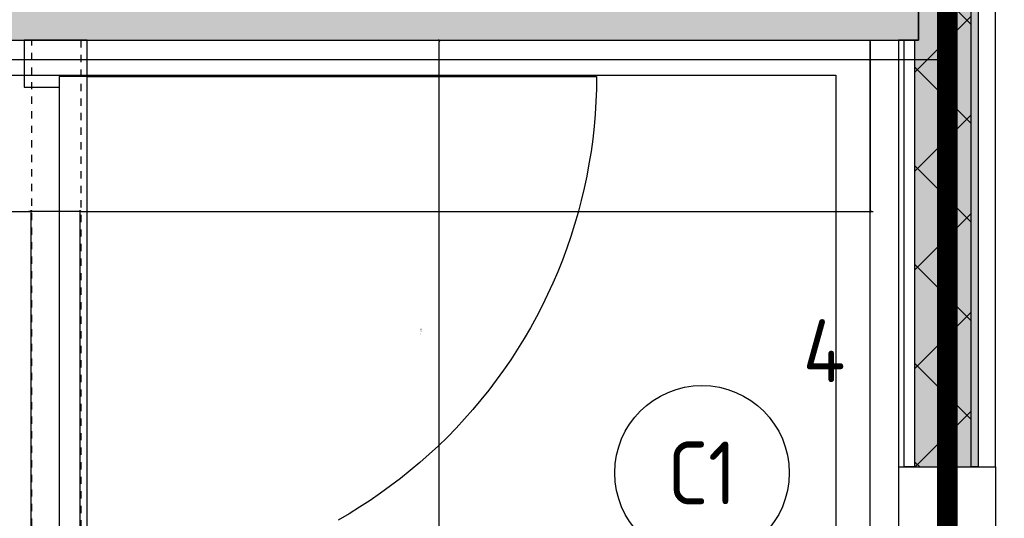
# Model space of a CAD drawing. Header units: millimetres. Extents: x -38031 to 110605, y -30229 to 92226.
# Tile 76 of 194: x 13721 to 15132, y 28615 to 29329. Entities that reach past the tile are written whole.
import ezdxf
from ezdxf.enums import TextEntityAlignment as Align

# ---------------------------------------------------------------- set-up
doc = ezdxf.new("R2010")
doc.units = ezdxf.units.MM
doc.header["$LTSCALE"] = 50
doc.set_wipeout_variables(frame=1)
for name, pattern in [('HIDDEN', [9.525, 6.35, -3.175]), ('PHANTOM', [63.5, 31.75, -6.35, 6.35, -6.35, 6.35, -6.35]), ('STYLE_01', [0.41664, 0.20828, -0.20836])]:
    doc.linetypes.add(name, pattern=pattern)
for name, color, linetype in [('AL$1A---_ALGEMEEN', 8, 'Continuous'), ('AM$1A---_ARCERING', 8, 'Continuous'), ('AT$1A---_TEKST025', 8, 'Continuous'), ('BOUWKUNDIG', 8, 'Continuous'), ('brandscheiding', 5, 'HIDDEN'), ('EL6311--', 3, 'Continuous'), ('Kastenscheiding', 4, 'PHANTOM')]:
    doc.layers.add(name, color=color, linetype=linetype)
doc.styles.add('Arial', font='ARIAL.TTF')
doc.styles.add('BURO-018', font='iso.shx', dxfattribs={"height": 90})
doc.dimstyles.new('VyA', dxfattribs={"dimtxt": 2.272868, "dimasz": 2.120801, "dimexe": 1.5, "dimexo": 1.59, "dimgap": 0.5, "dimtad": 1, "dimdec": 0, "dimzin": 11, "dimtxsty": 'Arial', "dimblk": 'VW_SLASH', "dimcen": 0, "dimdle": 1, "dimazin": 0, "dimtfac": 0.8, "dimtdec": 0, "dimtix": 1, "dimtmove": 0, "dimatfit": 0, "dimldrblk": 'VW_FILLEDARROW', "dimfxl": 0, "dimfrac": 2, "dimtolj": 1, "dimtzin": 11, "dimarcsym": 0})

# ---------------------------------------------------------------- blocks, each defined once
blk = doc.blocks.new('1115B3A')
at = {"color": 0, "linetype": 'Continuous'}
blk.add_circle((0, 0), 2.5, dxfattribs=at)
at = {"color": 0, "linetype": 'Continuous', "style": 'BURO-018'}
for tag, p in [('E_GKAST', (0, 8)), ('E_GROEP', (0, 5)), ('E_SGROEP', (4.5, 5)), ('E_ARMCODE', (0, 0)), ('E_SLET', (4.5, -1))]:
    blk.add_attdef(tag, text='', height=1.8, dxfattribs=at).set_placement(p, align=Align.MIDDLE)
blk = doc.blocks.new('32x_hout-mk 871-p')
at = {"color": 0}
blk.add_wipeout([(-139, 0), (0, 0), (0, 5040), (-139, 5040), (-139, 3870.996), (-110.621, 3870.996), (-110.621, 3670.996), (-139, 3670.996)], dxfattribs=at).dxf.layer = 'AL$1A---_ALGEMEEN'
at = {"layer": 'AM$1A---_ARCERING', "linetype": 'Continuous', "lineweight": 0}
blk.add_hatch(color=256, dxfattribs=at).paths.add_polyline_path([(-35, 3960), (-25, 3960), (-25, 3060), (-35, 3060)])
at = {"layer": 'AL$1A---_ALGEMEEN', "color": 0}
for points in [[(-139, 0), (0, 0), (0, 5040), (-139, 5040), (-139, 3870.996), (-110.621, 3870.996), (-110.621, 3670.996), (-139, 3670.996)], [(-35, 3960), (-25, 3960), (-25, 3060), (-35, 3060)]]:
    blk.add_lwpolyline(points, close=True, dxfattribs=at)
at = {"color": 0}
blk.add_wipeout([(-131, 3670.996), (-116, 3670.996), (-116, 3060), (-131, 3060)], dxfattribs=at).dxf.layer = 'AL$1A---_ALGEMEEN'
at = {"layer": 'AM$1A---_ARCERING', "linetype": 'Continuous', "lineweight": 0}
blk.add_hatch(color=256, dxfattribs=at).paths.add_polyline_path([(-116, 3960), (-116, 3870.996), (-110.621, 3870.996), (-110.621, 3670.996), (-116, 3670.996), (-116, 3060), (-35, 3060), (-35, 3960)])
at = {"layer": 'AM$1A---_ARCERING', "linetype": 'Continuous', "lineweight": 5}
h = blk.add_hatch(dxfattribs=at)
h.set_pattern_fill('ISOLATIE', color=256, style=0, pattern_type=2)
h.set_pattern_definition([(135, (0, 0), (70.7107, 70.7107), []), (45, (299.34, -299.34), (70.7107, -70.7107), [])])
h.paths.add_polyline_path([(-116, 3960), (-116, 3870.996), (-110.621, 3870.996), (-110.621, 3670.996), (-116, 3670.996), (-116, 3060), (-35, 3060), (-35, 3960)])
at = {"layer": 'AL$1A---_ALGEMEEN', "color": 0}
for points in [[(-116, 3960), (-116, 3870.996), (-110.621, 3870.996), (-110.621, 3670.996), (-116, 3670.996), (-116, 3060), (-35, 3060), (-35, 3960)], [(-131, 3670.996), (-116, 3670.996), (-116, 3060), (-131, 3060)]]:
    blk.add_lwpolyline(points, close=True, dxfattribs=at)
at = {"color": 0}
blk.add_wipeout([(-139, 3060), (0, 3060), (0, 2970), (-139, 2970)], dxfattribs=at).dxf.layer = 'AL$1A---_ALGEMEEN'
at = {"layer": 'AL$1A---_ALGEMEEN', "color": 0}
blk.add_lwpolyline([(-139, 3060), (0, 3060), (0, 2970), (-139, 2970)], close=True, dxfattribs=at)
blk = doc.blocks.new('32x_hout-mk 809s-p')
at = {"color": 0}
blk.add_wipeout([(-110.7, -867), (-20.7, -867), (-20.7, -934), (-110.7, -934)], dxfattribs=at).dxf.layer = 'AL$1A---_ALGEMEEN'
at = {"layer": 'AL$1A---_ALGEMEEN', "color": 0}
blk.add_lwpolyline([(-20.7, -152), (-20.7, -882), (709.3, -882), (709.1, -864.1), (708.4, -846.2), (707.3, -828.3), (705.8, -810.4), (703.8, -792.6), (701.4, -774.9), (698.5, -757.2), (695.3, -739.6), (691.6, -722.1), (687.4, -704.6), (682.8, -687.3), (677.9, -670.1), (672.4, -653), (666.6, -636.1), (660.4, -619.3), (653.7, -602.6), (646.7, -586.2), (639.2, -569.9), (631.3, -553.8), (623.1, -537.9), (614.5, -522.2), (605.4, -506.7), (596, -491.5), (586.3, -476.4), (576.1, -461.7), (565.6, -447.1), (554.8, -432.9), (543.6, -418.9), (532.1, -405.2), (520.2, -391.8), (508, -378.6), (495.5, -365.8), (482.7, -353.3), (469.5, -341.1), (456.1, -329.2), (442.4, -317.7), (428.4, -306.5), (414.2, -295.7), (399.6, -285.2), (384.9, -275), (369.8, -265.3), (354.6, -255.9), (339.1, -246.8)], dxfattribs=at)
blk.add_lwpolyline([(-110.7, -867), (-20.7, -867), (-20.7, -934), (-110.7, -934)], close=True, dxfattribs=at)
at = {"color": 0}
blk.add_wipeout([(-60.7, -152), (-20.7, -152), (-20.7, -882), (-60.7, -882)], dxfattribs=at).dxf.layer = 'AL$1A---_ALGEMEEN'
at = {"layer": 'AL$1A---_ALGEMEEN', "color": 0}
blk.add_lwpolyline([(-60.7, -152), (-20.7, -152), (-20.7, -882), (-60.7, -882)], close=True, dxfattribs=at)
blk = doc.blocks.new('VW_SLASH')
at = {"layer": 'AL$1A---_ALGEMEEN', "color": 0, "linetype": 'ByBlock', "lineweight": -2}
blk.add_line((0, 0), (-1, 0), dxfattribs=at)
at = {"layer": 'AL$1A---_ALGEMEEN', "color": 0, "linetype": 'ByBlock', "lineweight": 5}
blk.add_line((0.5, 0.5), (-0.5, -0.5), dxfattribs=at)
blk = doc.blocks.new('*D975')
at = {"layer": 'AL$1A---_ALGEMEEN', "color": 0, "lineweight": -2}
for p, q in [((-42587.1, 725), (-42037.5, 725)), ((-42039, -106.9), (-42039, 722.9)), ((-42434.4, -109), (-42037.5, -109))]:
    blk.add_line(p, q, dxfattribs=at)
at = {"layer": 'AL$1A---_ALGEMEEN', "color": 0, "lineweight": -2, "xscale": 2.12080078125, "yscale": 2.12080078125, "zscale": 2.12080078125}
for p, rotation in [((-42039, 725), 90), ((-42039, -109), 270)]:
    blk.add_blockref('VW_SLASH', p, dxfattribs=dict(at, rotation=rotation))
at = {"layer": 'AT$1A---_TEKST025', "insert": (-42065.2, 308), "char_height": 2.27, "attachment_point": 5, "rotation": 90, "style": 'Arial'}
blk.add_mtext('\\A1;41700', dxfattribs=at)
blk = doc.blocks.new('VW_FILLEDARROW')
at = {"layer": 'AL$1A---_ALGEMEEN', "color": 0, "lineweight": -2}
blk.add_solid([(0, 0), (0.47, 0.47), (0.47, -0.47)], dxfattribs=at)
blk = doc.blocks.new('*D1008')
at = {"layer": 'AL$1A---_ALGEMEEN', "color": 0, "lineweight": -2}
for p, q in [((-42625.8, 480), (-42627.9, 480)), ((-42623.7, -156), (-42623.7, 481.5)), ((-42553.7, 480), (-42623.7, 480)), ((-42553.7, -164.5), (-42553.7, 481.5)), ((-42551.6, 480), (-42549.4, 480))]:
    blk.add_line(p, q, dxfattribs=at)
at = {"layer": 'AL$1A---_ALGEMEEN', "color": 0, "lineweight": -2, "xscale": 2.12080078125, "yscale": 2.12080078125, "zscale": 2.12080078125}
blk.add_blockref('VW_SLASH', (-42623.7, 480), dxfattribs=at)
at = {"layer": 'AL$1A---_ALGEMEEN', "color": 0, "lineweight": -2, "xscale": 2.12080078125, "yscale": 2.12080078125, "zscale": 2.12080078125, "rotation": 180}
blk.add_blockref('VW_SLASH', (-42553.7, 480), dxfattribs=at)
at = {"layer": 'AT$1A---_TEKST025', "insert": (-42692, 505), "char_height": 2.27, "attachment_point": 5, "style": 'Arial'}
blk.add_mtext('\\A1;3500', dxfattribs=at)
blk = doc.blocks.new('*D1009')
at = {"layer": 'AL$1A---_ALGEMEEN', "color": 0, "lineweight": -2}
for p, q in [((-43843.7, -460.9), (-43843.7, 481.5)), ((-43841.6, 480), (-42625.8, 480)), ((-42623.7, -193.4), (-42623.7, 481.5))]:
    blk.add_line(p, q, dxfattribs=at)
at = {"layer": 'AL$1A---_ALGEMEEN', "color": 0, "lineweight": -2, "xscale": 2.12080078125, "yscale": 2.12080078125, "zscale": 2.12080078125, "rotation": 180}
blk.add_blockref('VW_SLASH', (-43843.7, 480), dxfattribs=at)
at = {"layer": 'AL$1A---_ALGEMEEN', "color": 0, "lineweight": -2, "xscale": 2.12080078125, "yscale": 2.12080078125, "zscale": 2.12080078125}
blk.add_blockref('VW_SLASH', (-42623.7, 480), dxfattribs=at)
at = {"layer": 'AT$1A---_TEKST025', "insert": (-43233.7, 506.1), "char_height": 2.27, "attachment_point": 5, "style": 'Arial'}
blk.add_mtext('\\A1;61000', dxfattribs=at)
blk = doc.blocks.new('*D1010')
at = {"layer": 'AL$1A---_ALGEMEEN', "color": 0, "lineweight": -2}
for p, q in [((-41421.4, 723.4), (-41421.4, 478.5)), ((-42555.8, 480), (-42557.9, 480)), ((-42553.7, -157), (-42553.7, 481.5)), ((-42553.7, 480), (-41421.4, 480)), ((-41419.3, 480), (-41417.1, 480))]:
    blk.add_line(p, q, dxfattribs=at)
at = {"layer": 'AL$1A---_ALGEMEEN', "color": 0, "lineweight": -2, "xscale": 2.12080078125, "yscale": 2.12080078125, "zscale": 2.12080078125}
blk.add_blockref('VW_SLASH', (-42553.7, 480), dxfattribs=at)
at = {"layer": 'AL$1A---_ALGEMEEN', "color": 0, "lineweight": -2, "xscale": 2.12080078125, "yscale": 2.12080078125, "zscale": 2.12080078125, "rotation": 180}
blk.add_blockref('VW_SLASH', (-41421.4, 480), dxfattribs=at)
at = {"layer": 'AT$1A---_TEKST025', "insert": (-39671.3, 505), "char_height": 2.27, "attachment_point": 5, "style": 'Arial'}
blk.add_mtext('\\A1;56616', dxfattribs=at)
blk = doc.blocks.new('Group-40')
at = {"layer": 'AL$1A---_ALGEMEEN', "color": 0, "xscale": -1, "rotation": 180}
blk.add_blockref('32x_hout-mk 809s-p', (-42522.983, -209.004), dxfattribs=at)
at = {"color": 0}
blk.add_wipeout([(-41421.379, 724.996), (-41380.879, 724.996), (-41380.879, -3095), (-41421.379, -3095)], dxfattribs=at).dxf.layer = 'AL$1A---_ALGEMEEN'
at = {"layer": 'AL$1A---_ALGEMEEN', "color": 0, "linetype": 'STYLE_01'}
blk.add_lwpolyline([(-42622.822, 724.996), (-42552.822, 724.996), (-42552.822, -2970.004), (-42622.822, -2970.004)], close=True, dxfattribs=at)
at = {"layer": 'AL$1A---_ALGEMEEN', "color": 0}
blk.add_lwpolyline([(-41421.379, 724.996), (-41380.879, 724.996), (-41380.879, -3095), (-41421.379, -3095)], close=True, dxfattribs=at)
dim = blk.add_linear_dim(base=(-42039, 724.996), p1=(-42435.969, -109.004), p2=(-42588.69, 724.996), angle=90, dimstyle='VyA', override={"dimtxt": 2.272868, "dimgap": 25, "dimlfac": 50, "dimpost": '<>', "dimtxsty": 'Arial', "dimtmove": 2}, dxfattribs=at)
dim.commit()
dim.dimension.update_dxf_attribs({"geometry": '*D975', "text_midpoint": (-42065.16, 307.996)})
for base, p1, p2, picture, middle in [((-41421.379, 479.988), (-42553.69, -158.54), (-41421.379, 724.996), '*D1010', (-39671.296, 504.988)), ((-42623.69, 479.988), (-42553.69, -166.107), (-42623.69, -157.571), '*D1008', (-42691.969, 504.988))]:
    dim = blk.add_linear_dim(base=base, p1=p1, p2=p2, dimstyle='VyA', override={"dimtxt": 2.272868, "dimgap": 25, "dimlfac": 50, "dimpost": '<>', "dimtxsty": 'Arial', "dimtix": 0, "dimtmove": 2}, dxfattribs=at)
    dim.commit()
    dim.dimension.update_dxf_attribs({"geometry": picture, "text_midpoint": middle, "dimtype": 128})
dim = blk.add_linear_dim(base=(-42623.69, 479.988), p1=(-43843.69, -462.504), p2=(-42623.69, -195.004), dimstyle='VyA', override={"dimtxt": 2.272868, "dimgap": 25, "dimlfac": 50, "dimpost": '<>', "dimtxsty": 'Arial', "dimtmove": 2}, dxfattribs=at)
dim.commit()
dim.dimension.update_dxf_attribs({"geometry": '*D1009', "text_midpoint": (-43233.69, 506.148)})
blk = doc.blocks.new('200254 W 211 30-06-2008')
at = {"layer": 'AL$1A---_ALGEMEEN', "xscale": 0.02, "yscale": 0.02, "zscale": 0.02}
blk.add_blockref('32x_hout-mk 871-p', (19337.132, 3528.525), dxfattribs=at)
blk.add_blockref('Group-40', (20161.969, 3587.445), dxfattribs=at)
at = {"layer": 'AM$1A---_ARCERING', "linetype": 'Continuous', "lineweight": 0}
blk.add_hatch(color=256, dxfattribs=at).paths.add_polyline_path([(19235.279, 3521.615), (19235.249, 3601.945), (19334.919, 3601.945), (19334.919, 3605.945), (19235.249, 3605.945), (19235.249, 3729.445), (19240.249, 3729.445), (19240.249, 3738.445), (19231.249, 3738.445), (19231.249, 3521.615)])
at = {"layer": 'AL$1A---_ALGEMEEN'}
for points in [[(19235.279, 3521.615), (19235.249, 3601.945), (19334.919, 3601.945), (19334.919, 3605.945), (19235.249, 3605.945), (19235.249, 3729.445), (19240.249, 3729.445), (19240.249, 3738.445), (19231.249, 3738.445), (19231.249, 3521.615)], [(19285.692, 3600.945), (19332.552, 3600.945), (19332.552, 3529.545), (19285.692, 3529.545)]]:
    blk.add_lwpolyline(points, close=True, dxfattribs=at)

msp = doc.modelspace()

# ---------------------------------------------------------------- block references
at = {"layer": 'BOUWKUNDIG', "xscale": 50, "yscale": 50, "zscale": 50}
msp.add_blockref('200254 W 211 30-06-2008', (-951737.5, -150797.3), dxfattribs=at)

# ---------------------------------------------------------------- next in the draw order: linework, layer by layer
at = {"layer": 'brandscheiding', "const_width": 30}
msp.add_lwpolyline([(15050, 46590), (19560, 46590), (19560, 25520), (15050, 25520), (15050, 46610)], dxfattribs=at)
at = {"layer": 'Kastenscheiding'}
for q in [(15042.5, 35987), (-5547.2, 29271.8)]:
    msp.add_line((15042.5, 29271.8), q, dxfattribs=at)

# ---------------------------------------------------------------- next in the draw order: block references
at = {"layer": 'EL6311--'}
ref = msp.add_blockref('1115B3A', (14698.4, 28680.5), dxfattribs=dict(at, xscale=50, yscale=50, zscale=50))
ref.add_attrib('E_ARMCODE', 'C1', dxfattribs={"layer": '0', "color": 1, "linetype": 'Continuous', "height": 90, "style": 'BURO-018'}).set_placement((14698.4, 28680.5), align=Align.MIDDLE)
ref.add_attrib('E_GROEP', '4', dxfattribs={"layer": '0', "color": 1, "linetype": 'Continuous', "height": 90, "style": 'BURO-018'}).set_placement((14873.4, 28855.5), align=Align.MIDDLE)

doc.saveas('drawing.dxf')
